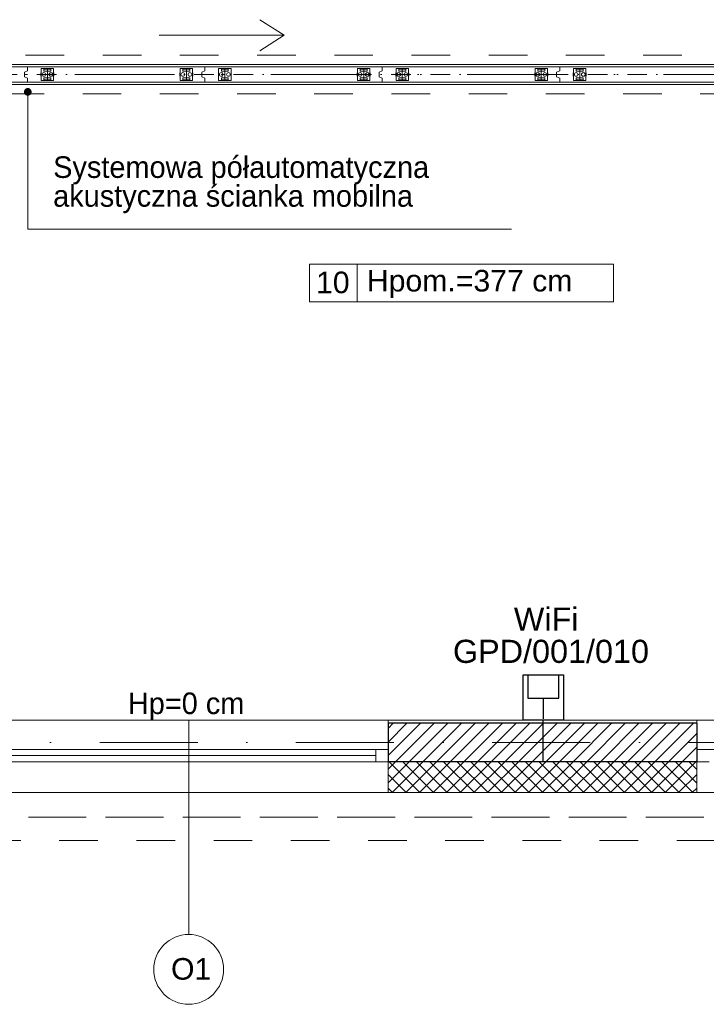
# Model space of a CAD drawing. Header units: metres. Extents: x 10441 to 19716, y -6570 to 1447.
# Tile 16 of 50: x 14892 to 15337, y -4411 to -3772. Entities that reach past the tile are written whole.
import ezdxf
from ezdxf.enums import TextEntityAlignment as Align

# ---------------------------------------------------------------- set-up
doc = ezdxf.new("R2010")
doc.units = ezdxf.units.M
doc.header["$MEASUREMENT"] = 0
for name, pattern in [('8', [0.5, 0.25, -0.25]), ('CONTINOUS', [0]), ('DASHDOT', [25.4, 12.7, -6.35, 0, -6.35])]:
    doc.linetypes.add(name, pattern=pattern)
doc.layers.get('0').update_dxf_attribs({"color": 8})
for name, color, linetype, lineweight in [('#elektryczne', 8, 'Continuous', 20), ('A_B.CIENKIE', 8, 'Continuous', 9), ('A_HACZE', 8, 'Continuous', 5), ('A_OPISY', 8, 'Continuous', 18), ('A_OSIE', 8, 'Continuous', 13), ('A_OZACZENIE DRZWI', 8, 'Continuous', 13), ('A_OZNACZENIA OKIEN', 8, 'Continuous', 13), ('A_PROJEKTOWANE ŚCIANY MUROWANE NOŚNE', 8, 'Continuous', 30), ('A_STAL CIENKIE', 8, 'Continuous', 0), ('A_STOLARKA', 8, 'Continuous', 5), ('A_TABELKI POM.', 8, 'Continuous', 20), ('A_TYNK', 8, 'Continuous', 5), ('A_WYMIARY WEWNETRZNE', 8, 'Continuous', 18), ('EB_LAN', 6, 'Continuous', 9)]:
    doc.layers.add(name, color=color, linetype=linetype, lineweight=lineweight)
doc.layers.add('A_OZNACZENIA WARSTW', color=8, linetype='Continuous')
doc.styles.add('ARIAL', font='arial.ttf')
doc.styles.add('m1_romans', font='romans.shx', dxfattribs={"width": 0.8})
doc.styles.add('opisy okien', font='txt', dxfattribs={"height": 15})

# ---------------------------------------------------------------- blocks, each defined once
blk = doc.blocks.new('_Dot')
at = {"color": 0, "linetype": 'ByBlock', "lineweight": -2}
blk.add_line((-0.5, 0), (-1, 0), dxfattribs=at)
at = {"color": 0, "linetype": 'ByBlock', "const_width": 0.5}
blk.add_lwpolyline([(-0.25, 0, 1), (0.25, 0, 1)], format="xyb", close=True, dxfattribs=at)
blk = doc.blocks.new('dwgobject_-16219539_1YUW54W')
for p, q in [((-500, 50), (500, 50)), ((500, -50), (-500, -50))]:
    blk.add_line(p, q)
blk = doc.blocks.new('GeometrySelector_1YUW54W3')
blk.add_blockref('dwgobject_-16219539_1YUW54W', (0, 0))
blk = doc.blocks.new('dwgobject_-16219532_1YUW54W')
blk.add_lwpolyline([(0, -50), (0, -24.40983), (20, -14.40983), (20, 14.40983), (0, 24.40983), (0, 50)])
blk = doc.blocks.new('GeometrySelector_1YUW54W5')
blk.add_blockref('dwgobject_-16219532_1YUW54W', (0, 0))
blk = doc.blocks.new('dwgobject_-16219454_1YUW54W')
for p, q in [((-40, 11.5), (-42, 11.5)), ((-42, -11.5), (-42, 11.5)), ((0, 34.9), (0, -34.9)), ((40, 11.5), (42, 11.5)), ((42, -11.5), (42, 11.5)), ((-40, -11.5), (-42, -11.5)), ((40, -11.5), (42, -11.5))]:
    blk.add_line(p, q)
at = {"flags": 128}
blk.add_lwpolyline([(40, -39), (40, 39), (-40, 39), (-40, -39)], close=True, dxfattribs=at)
for points in [[(22.5, 22.9, -0.414214), (21.5, 21.9), (-21.5, 21.9, -0.414214), (-22.5, 22.9), (-22.5, 33.9, -0.414214), (-21.5, 34.9), (21.5, 34.9, -0.414214), (22.5, 33.9)], [(22.5, -22.9, 0.414214), (21.5, -21.9), (-21.5, -21.9, 0.414214), (-22.5, -22.9), (-22.5, -33.9, 0.414214), (-21.5, -34.9), (21.5, -34.9, 0.414214), (22.5, -33.9)]]:
    blk.add_lwpolyline(points, format="xyb", close=True, dxfattribs=at)
for centre in [(-23, 0), (23, 0)]:
    blk.add_circle(centre, 12)
blk = doc.blocks.new('GeometrySelector_1YUW54W2')
blk.add_blockref('dwgobject_-16219454_1YUW54W', (0, 0))
blk = doc.blocks.new('co_panel_parts_moveo_trackroller_r_1YUW54W4')
blk.add_blockref('GeometrySelector_1YUW54W2', (0, 0, -3619))
blk = doc.blocks.new('co_panel_parts_moveo_trackroller_r_1YUW54W5')
blk.add_blockref('GeometrySelector_1YUW54W2', (0, 0, -3619))
blk = doc.blocks.new('dwgobject_-16219535_1YUW54W')
blk.add_lwpolyline([(0, -50), (0, -24.40983), (20, -14.40983), (20, 14.40983), (0, 24.40983), (0, 50)])
blk = doc.blocks.new('GeometrySelector_1YUW54W4')
blk.add_blockref('dwgobject_-16219535_1YUW54W', (0, 0))
blk = doc.blocks.new('co_panel_parts_moveo_trackroller_r_1YUW54W6')
blk.add_blockref('GeometrySelector_1YUW54W2', (0, 0, -3619))
blk = doc.blocks.new('co_panel_parts_moveo_trackroller_r_1YUW54W7')
blk.add_blockref('GeometrySelector_1YUW54W2', (0, 0, -3619))
blk = doc.blocks.new('co_panel_parts_moveo_trackroller_r_1YUW54W8')
blk.add_blockref('GeometrySelector_1YUW54W2', (0, 0, -3619))
blk = doc.blocks.new('co_panel_parts_moveo_trackroller_r_1YUW54W9')
blk.add_blockref('GeometrySelector_1YUW54W2', (0, 0, -3619))
blk = doc.blocks.new('co_panel_parts_moveo_trackroller_r_1YUW54W10')
blk.add_blockref('GeometrySelector_1YUW54W2', (0, 0, -3619))
blk = doc.blocks.new('podkład')
at = {"color": 8, "linetype": 'DASHDOT'}
blk.add_line((11192.75, -1563.2, 0.1), (10473.25, -1563.2, 0.1), dxfattribs=at)
at = {"layer": 'A_B.CIENKIE', "color": 8, "linetype": 'Continuous'}
for p, q in [((10881.34, -1537.82), (10865.42, -1527.7)), ((10800.31, -1537.82), (10881.34, -1537.82)), ((10881.34, -1537.82), (10865.42, -1547.95))]:
    blk.add_line(p, q, dxfattribs=at)
at = {"layer": 'A_B.CIENKIE', "color": 8, "linetype": '8', "ltscale": 100}
for p, q in [((11388.8, -1550.7), (10459.16, -1550.7)), ((11375.8, -1575.7), (10462.86, -1575.7))]:
    blk.add_line(p, q, dxfattribs=at)
at = {"layer": 'A_B.CIENKIE', "color": 8, "linetype": '8', "ltscale": 50}
blk.add_line((10690.6, -2044.7), (11260.6, -2044.7), dxfattribs=at)
at = {"layer": 'A_HACZE', "color": 8, "linetype": 'Continuous'}
for p, q in [((10969.64, -1983.7), (10948.6, -2004.74)), ((10960.8, -1983.7), (10948.6, -1995.9)), ((10951.96, -1983.7), (10948.6, -1987.06)), ((10978.48, -1983.7), (10953.48, -2008.7)), ((10987.32, -1983.7), (10962.32, -2008.7)), ((10996.16, -1983.7), (10971.16, -2008.7)), ((11005, -1983.7), (10980, -2008.7)), ((11013.83, -1983.7), (10988.83, -2008.7)), ((11022.67, -1983.7), (10997.67, -2008.7)), ((11031.51, -1983.7), (11006.51, -2008.7)), ((11040.35, -1983.7), (11015.35, -2008.7)), ((11049.19, -1983.7), (11024.19, -2008.7)), ((11058.03, -1983.7), (11033.03, -2008.7)), ((11066.87, -1983.7), (11041.87, -2008.7)), ((11075.71, -1983.7), (11050.71, -2008.7)), ((11084.54, -1983.7), (11059.54, -2008.7)), ((11093.38, -1983.7), (11068.38, -2008.7)), ((11102.22, -1983.7), (11077.22, -2008.7)), ((11111.06, -1983.7), (11086.06, -2008.7)), ((11119.9, -1983.7), (11094.9, -2008.7)), ((11128.74, -1983.7), (11103.74, -2008.7)), ((11137.58, -1983.7), (11112.58, -2008.7)), ((11146.42, -1983.7), (11121.42, -2008.7)), ((11148.6, -1990.35), (11130.26, -2008.7)), ((11148.6, -1999.19), (11139.09, -2008.7)), ((10962.32, -2008.7), (10948.6, -2022.41)), ((10953.48, -2008.7), (10948.6, -2013.58)), ((10969.21, -2028.7), (10949.21, -2008.7)), ((10971.16, -2008.7), (10951.16, -2028.7)), ((10978.04, -2028.7), (10958.04, -2008.7)), ((10980, -2008.7), (10960, -2028.7)), ((10986.88, -2028.7), (10966.88, -2008.7)), ((10988.84, -2008.7), (10968.84, -2028.7)), ((10995.72, -2028.7), (10975.72, -2008.7)), ((10997.68, -2008.7), (10977.68, -2028.7)), ((11004.56, -2028.7), (10984.56, -2008.7)), ((11006.51, -2008.7), (10986.51, -2028.7)), ((11013.4, -2028.7), (10993.4, -2008.7)), ((11015.35, -2008.7), (10995.35, -2028.7)), ((11022.24, -2028.7), (11002.24, -2008.7)), ((11024.19, -2008.7), (11004.19, -2028.7)), ((11031.08, -2028.7), (11011.08, -2008.7)), ((11033.03, -2008.7), (11013.03, -2028.7)), ((11039.92, -2028.7), (11019.92, -2008.7)), ((11041.87, -2008.7), (11021.87, -2028.7)), ((11048.75, -2028.7), (11028.75, -2008.7)), ((11050.71, -2008.7), (11030.71, -2028.7)), ((11057.59, -2028.7), (11037.59, -2008.7)), ((11059.55, -2008.7), (11039.55, -2028.7)), ((11066.43, -2028.7), (11046.43, -2008.7)), ((11068.39, -2008.7), (11048.39, -2028.7)), ((11075.27, -2028.7), (11055.27, -2008.7)), ((11077.22, -2008.7), (11057.22, -2028.7)), ((11084.11, -2028.7), (11064.11, -2008.7)), ((11086.06, -2008.7), (11066.06, -2028.7)), ((11092.95, -2028.7), (11072.95, -2008.7)), ((11094.9, -2008.7), (11074.9, -2028.7)), ((11101.79, -2028.7), (11081.79, -2008.7)), ((11103.74, -2008.7), (11083.74, -2028.7)), ((11110.63, -2028.7), (11090.63, -2008.7)), ((11112.58, -2008.7), (11092.58, -2028.7)), ((11119.47, -2028.7), (11099.47, -2008.7)), ((11121.42, -2008.7), (11101.42, -2028.7)), ((11128.3, -2028.7), (11108.3, -2008.7)), ((11130.26, -2008.7), (11110.26, -2028.7)), ((11137.14, -2028.7), (11117.14, -2008.7)), ((11139.1, -2008.7), (11119.1, -2028.7)), ((11145.98, -2028.7), (11125.98, -2008.7)), ((11147.94, -2008.7), (11127.94, -2028.7)), ((11148.6, -2022.48), (11134.82, -2008.7)), ((11148.6, -2013.64), (11143.66, -2008.7)), ((11148.6, -2008.03), (11147.93, -2008.7)), ((10960.37, -2028.7), (10948.6, -2016.93)), ((11148.6, -2016.87), (11136.77, -2028.7)), ((10951.53, -2028.7), (10948.6, -2025.77)), ((11148.6, -2025.71), (11145.61, -2028.7))]:
    blk.add_line(p, q, dxfattribs=at)
at = {"layer": 'A_OPISY', "color": 8, "linetype": 'CONTINOUS', "ltscale": 0.1}
blk.add_lwpolyline([(10715.22, -1579.48), (10715.22, -1663.46), (11028.55, -1663.46)], dxfattribs=at)
at = {"layer": 'A_OSIE', "color": 8, "linetype": 'DASHDOT', "ltscale": 5}
for p, q in [((11698.79, -1563.2), (10108.73, -1563.2)), ((14256.99, -1996.2), (10108.73, -1996.2))]:
    blk.add_line(p, q, dxfattribs=at)
at = {"layer": 'A_OZNACZENIA OKIEN', "color": 8}
blk.add_line((10819.6, -2120.21), (10819.6, -1981.7), dxfattribs=at)
at = {"layer": 'A_OZNACZENIA WARSTW', "color": 8, "linetype": 'Continuous'}
blk.add_line((11049.12, -2008.7), (11049.12, -1981.7), dxfattribs=at)
at = {"layer": 'A_PROJEKTOWANE ŚCIANY MUROWANE NOŚNE', "color": 8}
for p, q in [((11148.6, -1983.7), (10948.6, -1983.7)), ((10948.6, -1983.7), (10948.6, -2008.7)), ((11148.6, -1983.7), (11148.6, -2008.7)), ((11148.6, -2008.7), (10948.6, -2008.7))]:
    blk.add_line(p, q, dxfattribs=at)
at = {"layer": 'A_STAL CIENKIE', "color": 8, "linetype": '8', "ltscale": 100}
for p, q in [((10470.62, -2044.7), (13910.62, -2044.7)), ((13910.62, -2059.7), (10470.62, -2059.7))]:
    blk.add_line(p, q, dxfattribs=at)
at = {"layer": 'A_STOLARKA', "color": 8}
for p, q in [((11152.75, -1556.8, 0.1), (10552.75, -1556.8, 0.1)), ((11152.75, -1556.8, 0.1), (11162.35, -1556.8, 0.1)), ((11152.75, -1558.3, 0.1), (10552.75, -1558.3, 0.1)), ((11152.75, -1558.3, 0.1), (10552.75, -1558.3, 0.1)), ((10552.75, -1558.3, 0.1), (11163.75, -1558.3, 0.1)), ((10552.75, -1568.1, 0.1), (11152.75, -1568.1, 0.1)), ((11152.75, -1568.1, 0.1), (10552.75, -1568.1, 0.1)), ((10552.75, -1568.1, 0.1), (11192.75, -1568.1, 0.1)), ((11152.75, -1569.6, 0.1), (10552.75, -1569.6, 0.1)), ((11175.15, -1569.6, 0.1), (11152.75, -1569.6, 0.1)), ((10690.6, -1981.7), (10948.6, -1981.7)), ((10948.6, -1981.7), (10948.6, -2028.7)), ((11260.6, -1981.7), (11148.6, -1981.7)), ((11148.6, -1981.7), (11148.6, -2028.7)), ((10948.6, -2000.7), (10690.6, -2000.7)), ((10940.6, -2008.7), (10940.6, -2000.7)), ((10940.6, -2000.7), (10948.6, -2000.7)), ((10948.6, -2000.7), (10948.6, -2008.7)), ((11148.6, -2000.7), (11260.6, -2000.7)), ((11156.6, -2000.7), (11148.6, -2000.7)), ((11148.6, -2000.7), (11148.6, -2008.7)), ((10940.6, -2008.7), (10690.6, -2008.7)), ((10940.6, -2004.7), (10698.6, -2004.7)), ((10948.6, -2008.7), (10940.6, -2008.7)), ((10948.6, -2008.7), (10944.6, -2008.7)), ((11148.6, -2008.7), (11152.6, -2008.7)), ((11148.6, -2008.7), (11156.6, -2008.7)), ((10948.6, -2028.7), (10690.6, -2028.7)), ((11148.6, -2028.7), (11260.6, -2028.7))]:
    blk.add_line(p, q, dxfattribs=at)
at = {"layer": 'A_TYNK', "color": 8, "linetype": 'Continuous'}
for p, q in [((11148.6, -1981.7), (10948.6, -1981.7)), ((11148.6, -2028.7), (10948.6, -2028.7)), ((11148.6, -2028.7), (10948.6, -2028.7))]:
    blk.add_line(p, q, dxfattribs=at)
at = {"layer": 'A_WYMIARY WEWNETRZNE', "color": 8, "linetype": 'Continuous'}
for p, q in [((10897.59, -1710.48), (10897.59, -1686.26)), ((10897.59, -1686.26), (11094.57, -1686.26)), ((10928.47, -1686.26), (10928.47, -1710.48)), ((11094.57, -1686.26), (11094.57, -1710.48)), ((11094.57, -1710.48), (10897.59, -1710.48))]:
    blk.add_line(p, q, dxfattribs=at)
blk.add_circle((10819.42, -2143.28), 22.63, dxfattribs=at)
at = {"layer": 'A_OPISY', "color": 8, "linetype": 'CONTINOUS', "ltscale": 0.1, "xscale": 5, "yscale": 5, "zscale": 5, "rotation": 90}
blk.add_blockref('_Dot', (10715.22, -1574.48), dxfattribs=at)
at = {"layer": 'A_STOLARKA', "color": 8, "yscale": 0.1, "zscale": 0.1}
for name, p, xscale in [('GeometrySelector_1YUW54W3', (10657.6, -1563.2), -0.1149), ('GeometrySelector_1YUW54W5', (10715.05, -1563.2), -0.1), ('GeometrySelector_1YUW54W4', (10715.05, -1563.2), -0.1), ('GeometrySelector_1YUW54W3', (10772.5, -1563.2), -0.1149), ('co_panel_parts_moveo_trackroller_r_1YUW54W4', (10727.95, -1563.2, 361.9), -0.1), ('co_panel_parts_moveo_trackroller_r_1YUW54W5', (10817.95, -1563.2, 361.9), -0.1), ('GeometrySelector_1YUW54W5', (10829.95, -1563.2), -0.1), ('GeometrySelector_1YUW54W4', (10829.95, -1563.2), -0.1), ('GeometrySelector_1YUW54W3', (10887.4, -1563.2), -0.1149), ('co_panel_parts_moveo_trackroller_r_1YUW54W6', (10842.85, -1563.2, 361.9), -0.1), ('co_panel_parts_moveo_trackroller_r_1YUW54W7', (10932.85, -1563.2, 361.9), -0.1), ('GeometrySelector_1YUW54W5', (10944.85, -1563.2), -0.1), ('GeometrySelector_1YUW54W4', (10944.85, -1563.2), -0.1), ('GeometrySelector_1YUW54W3', (11002.3, -1563.2), -0.1149), ('co_panel_parts_moveo_trackroller_r_1YUW54W8', (10957.75, -1563.2, 361.9), -0.1), ('co_panel_parts_moveo_trackroller_r_1YUW54W9', (11047.75, -1563.2, 361.9), -0.1), ('GeometrySelector_1YUW54W5', (11059.75, -1563.2), -0.1), ('GeometrySelector_1YUW54W4', (11059.75, -1563.2), -0.1), ('GeometrySelector_1YUW54W3', (11117.25, -1563.2), -0.115), ('co_panel_parts_moveo_trackroller_r_1YUW54W10', (11072.75, -1563.2, 361.9), -0.1)]:
    blk.add_blockref(name, p, dxfattribs=dict(at, xscale=xscale))
at = {"layer": 'A_OPISY', "color": 8, "linetype": 'Continuous', "lineweight": 18, "style": 'opisy okien'}
for s, p in [('Systemowa półautomatyczna', (10731.67, -1630.26)), ('akustyczna ścianka mobilna', (10731.67, -1648.93))]:
    blk.add_text(s, height=14, dxfattribs=at).set_placement(p)
at = {"layer": 'A_OZACZENIE DRZWI', "color": 8, "ltscale": 0.1, "style": 'm1_romans', "width": 0.8}
for rotation, p in [(98.48606, (12735.07, -773.13)), (359.99999, (12573.8, -1012.7)), (89.99999, (11565.29, -1150.14)), (89.99999, (11872.29, -1150.14)), (89.99999, (12230.03, -1245.64)), (89.99999, (12385.87, -1249.44)), (89.99999, (11565.29, -1370.89)), (89.99999, (11872.29, -1370.89)), (89.99999, (12230.03, -1370.89)), (89.99999, (12389.3, -1370.89)), (89.99999, (11748.79, -1556.15)), (89.99999, (11986.6, -1556.15)), (89.99999, (12389.3, -1556.15)), (359.99999, (12235.05, -1664.2)), (359.99999, (12235.05, -1880.2)), (89.99999, (11745.78, -2001.94))]:
    blk.add_attdef('SZEROKOSC', text='', height=10, rotation=rotation, dxfattribs=at).set_placement(p, align=Align.BOTTOM_CENTER)
for rotation, p in [(98.48606, (12738.56, -773.47)), (359.99999, (12572.95, -1016.09)), (89.99999, (11568.68, -1150.99)), (89.99999, (11875.68, -1150.99)), (89.99999, (12233.42, -1246.49)), (89.99999, (12389.27, -1250.29)), (89.99999, (11568.68, -1371.74)), (89.99999, (11875.68, -1371.74)), (89.99999, (12233.42, -1371.74)), (89.99999, (12392.69, -1371.74)), (89.99999, (11752.19, -1557)), (89.99999, (11990, -1557)), (89.99999, (12392.69, -1557)), (359.99999, (12234.2, -1667.59)), (359.99999, (12234.2, -1883.59)), (89.99999, (11749.18, -2002.79))]:
    blk.add_attdef('WYSOKOSC', text='', height=10, rotation=rotation, dxfattribs=at).set_placement(p, align=Align.TOP_CENTER)
at = {"layer": 'A_OZNACZENIA OKIEN', "color": 8, "linetype": 'Continuous', "lineweight": 18}
for s, style, p in [('Hpom.=377 cm', 'ARIAL', (10934.84, -1703.87)), ('Hp=0 cm', 'opisy okien', (10780.05, -1977.81)), ('O1', 'ARIAL', (10807.99, -2149.94))]:
    blk.add_text(s, height=14, dxfattribs=dict(at, style=style)).set_placement(p)
at = {"layer": 'A_OZNACZENIA OKIEN', "color": 8, "ltscale": 0.1, "style": 'm1_romans', "width": 0.8}
for rotation, p in [(278.86761, (13373.71, -593.04)), (278.86761, (12983.87, -650.74)), (278.86761, (12445.73, -730.4)), (278.86761, (12224.15, -763.19)), (0.00001, (14017.48, -900.03)), (278.86761, (11021.54, -941.2)), (278.86761, (10640.69, -997.57)), (0.00001, (14017.48, -1574.7)), (89.99999, (10819.6, -2080.7)), (89.99999, (11204.6, -2080.7)), (89.99999, (11970.6, -2080.7)), (89.99999, (13175.8, -2080.7)), (89.99999, (13539.8, -2080.7))]:
    blk.add_attdef('SZEROKOSC', text='', height=10, rotation=rotation, dxfattribs=at).set_placement(p, align=Align.BOTTOM_CENTER)
for rotation, p in [(278.86761, (13403.28, -587.56)), (278.86761, (13013.44, -645.27)), (278.86761, (12475.3, -724.92)), (278.86761, (12253.72, -757.72)), (0.00001, (14011.09, -903.42)), (278.86761, (11051.11, -935.72)), (278.86761, (10670.26, -992.09)), (0.00001, (14011.09, -1578.09)), (89.99999, (10823, -2081.55)), (89.99999, (11208, -2081.55)), (89.99999, (11974, -2081.55)), (89.99999, (13179.19, -2081.55)), (89.99999, (13543.19, -2081.55))]:
    blk.add_attdef('WYSOKOSC', text='', height=10, rotation=rotation, dxfattribs=at).set_placement(p, align=Align.TOP_CENTER)
at = {"layer": 'A_TABELKI POM.', "color": 8, "linetype": 'Continuous', "lineweight": 18, "style": 'ARIAL'}
blk.add_text('10', height=14, dxfattribs=at).set_placement((10901.92, -1704.98))
blk = doc.blocks.new('Gniazdo RJ45')
at = {"layer": 'EB_LAN', "linetype": 'Continuous', "lineweight": 30}
for points in [[(2694.8125, 1885.649), (2694.8125, 1885.824), (2694.6175, 1885.824), (2694.6175, 1885.649), (2694.8125, 1885.649)], [(2694.8125, 1885.669), (2694.7125, 1885.669), (2694.7125, 1885.804), (2694.8125, 1885.804)], [(2694.7125, 1885.7365), (2694.6225, 1885.7365)]]:
    blk.add_lwpolyline(points, dxfattribs=at)

msp = doc.modelspace()

# ---------------------------------------------------------------- block references
at = {"layer": '#elektryczne', "color": 8, "linetype": 'Continuous', "lineweight": 18}
msp.add_blockref('podkład', (4182.37, -2244.78), dxfattribs=at)
at = {"layer": 'EB_LAN', "xscale": -150, "yscale": 150, "zscale": 149.9999999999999, "rotation": 270.0000000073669}
msp.add_blockref('Gniazdo RJ45', (-267628.98, -408419.11), dxfattribs=at)

# ---------------------------------------------------------------- next in the draw order: texts
at = {"layer": 'EB_LAN', "char_height": 15, "attachment_point": 1, "style": 'ARIAL', "bg_fill": 2}
for s, insert, width in [('WiFi', (15212.39, -4153.5), 228.5456), ('GPD/001/010', (15172.98, -4174.4), 112.1896)]:
    msp.add_mtext(s, dxfattribs=dict(at, insert=insert, width=width))

doc.saveas('drawing.dxf')
